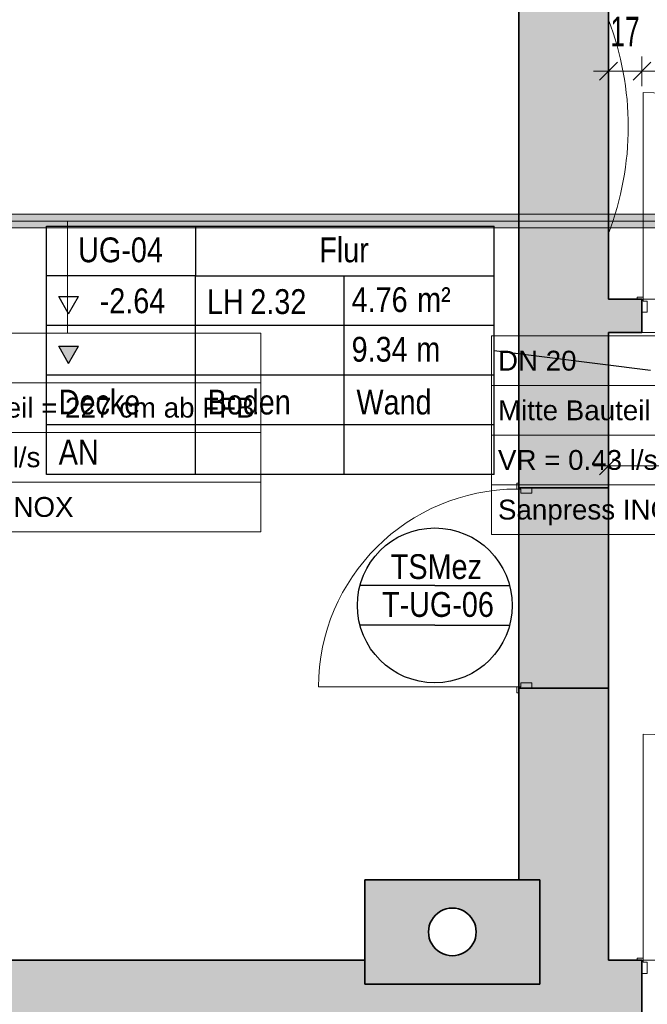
# Model space of a CAD drawing. Extents: x 69 to 739, y -141 to 453.
# Tile 34 of 48: x 168 to 231, y 222 to 321. Entities that reach past the tile are written whole.
import ezdxf
from ezdxf.lldxf.tags import DXFTag

# ---------------------------------------------------------------- set-up
doc = ezdxf.new("R2010")
doc.units = 0
doc.layers.get('0').update_dxf_attribs({"lineweight": 5})
for name, color, linetype, lineweight in [('0-Shading', 7, 'Continuous', 5), ('5_UG-ABRISS', 7, 'Continuous', 25), ('5_UG-BESTAND', 7, 'Continuous', 25), ('5_UG-NEU', 7, 'Continuous', 25), ('5_UG-RAUM', 7, 'Continuous', 25), ('5_UG-TEXT-MASS', 7, 'Continuous', 25), ('5_UG-TÜRSTEMPEL', 7, 'Continuous', 25)]:
    doc.layers.add(name, color=color, linetype=linetype, lineweight=lineweight)
for name, color, linetype, lineweight, true_color in [('Ausgeblendet', 3, 'Continuous', 35, 0x00ff00), ('S_Kaltwasser', 7, 'Continuous', 18, 0x006000), ('S_Kaltwasser_Beschriftung', 7, 'Continuous', 18, 0x005e00)]:
    doc.layers.add(name, color=color, linetype=linetype, lineweight=lineweight, true_color=true_color)
doc.styles.get("Standard").update_dxf_attribs({"font": 'arial.ttf'})
tags = doc.linetypes.add('ALL_S14', pattern=[0.002, 0.001, -0.001]).pattern_tags.tags
tags[6:7] = [DXFTag(74, 4), DXFTag(75, 0), DXFTag(340, '0'), DXFTag(46, 1.0), DXFTag(50, 0.0), DXFTag(44, 0.0), DXFTag(45, 0.0)]
tags[4:5] = [DXFTag(74, 4), DXFTag(75, 0), DXFTag(340, '0'), DXFTag(46, 1.0), DXFTag(50, 0.0), DXFTag(44, 0.0), DXFTag(45, 0.0)]
tags = doc.linetypes.add('ALL_S17', pattern=[0.0005, 0, -0.0005]).pattern_tags.tags
tags[6:7] = [DXFTag(74, 4), DXFTag(75, 0), DXFTag(340, '0'), DXFTag(46, 1.0), DXFTag(50, 0.0), DXFTag(44, 0.0), DXFTag(45, 0.0)]
tags[4:5] = [DXFTag(74, 4), DXFTag(75, 0), DXFTag(340, '0'), DXFTag(46, 1.0), DXFTag(50, 0.0), DXFTag(44, 0.0), DXFTag(45, 0.0)]
tags = doc.linetypes.add('PUNKT2_S9', pattern=[0.0005, 0, -0.0005]).pattern_tags.tags
tags[6:7] = [DXFTag(74, 4), DXFTag(75, 0), DXFTag(340, '0'), DXFTag(46, 1.0), DXFTag(50, 0.0), DXFTag(44, 0.0), DXFTag(45, 0.0)]
tags[4:5] = [DXFTag(74, 4), DXFTag(75, 0), DXFTag(340, '0'), DXFTag(46, 1.0), DXFTag(50, 0.0), DXFTag(44, 0.0), DXFTag(45, 0.0)]
tags = doc.linetypes.add('STRICHPUNKT2_S5', pattern=[0.01, 0.008, -0.001, 0, -0.001]).pattern_tags.tags
tags[10:11] = [DXFTag(74, 4), DXFTag(75, 0), DXFTag(340, '0'), DXFTag(46, 1.0), DXFTag(50, 0.0), DXFTag(44, 0.0), DXFTag(45, 0.0)]
tags[8:9] = [DXFTag(74, 4), DXFTag(75, 0), DXFTag(340, '0'), DXFTag(46, 1.0), DXFTag(50, 0.0), DXFTag(44, 0.0), DXFTag(45, 0.0)]
tags[6:7] = [DXFTag(74, 4), DXFTag(75, 0), DXFTag(340, '0'), DXFTag(46, 1.0), DXFTag(50, 0.0), DXFTag(44, 0.0), DXFTag(45, 0.0)]
tags[4:5] = [DXFTag(74, 4), DXFTag(75, 0), DXFTag(340, '0'), DXFTag(46, 1.0), DXFTag(50, 0.0), DXFTag(44, 0.0), DXFTag(45, 0.0)]

# ---------------------------------------------------------------- blocks, each defined once
blk = doc.blocks.new('Shading-A06HSZP5NL', base_point=(467.527, 214.199))
at = {"layer": '0-Shading', "color": 98, "true_color": 0x003c00}
for points in [[(129.927, 301.583), (177.119, 301.583), (129.927, 301.674), (176.663, 301.674)], [(176.663, 301.674), (177.119, 301.583), (242.524, 301.674), (241.255, 301.583)], [(129.927, 300.314), (179.946, 300.314), (129.927, 300.406), (179.962, 300.406)], [(179.962, 300.406), (179.946, 300.314), (241.255, 300.406), (242.524, 300.314)]]:
    blk.add_solid(points, dxfattribs=at)
at = {"layer": '0-Shading', "color": 98, "true_color": 0x005100}
for points in [[(129.927, 301.334), (177.892, 301.334), (129.927, 301.583), (177.119, 301.583)], [(177.119, 301.583), (177.892, 301.334), (241.255, 301.583), (240.327, 301.334)], [(129.927, 300.406), (179.962, 300.406), (129.927, 300.654), (179.534, 300.654)], [(179.534, 300.654), (179.962, 300.406), (240.327, 300.654), (241.255, 300.406)]]:
    blk.add_solid(points, dxfattribs=at)
at = {"layer": '0-Shading', "color": 98, "true_color": 0x005e00}
for points in [[(129.927, 300.994), (178.776, 300.994), (129.927, 301.334), (177.892, 301.334)], [(129.927, 300.654), (179.534, 300.654), (129.927, 300.994), (178.776, 300.994)], [(177.892, 301.334), (178.776, 300.994), (240.327, 301.334), (239.987, 300.994)], [(178.776, 300.994), (179.534, 300.654), (239.987, 300.994), (240.327, 300.654)]]:
    blk.add_solid(points, dxfattribs=at)
blk = doc.blocks.new('Referenz-A06HSZPONL', base_point=(0, -118.617))
at = {"layer": '5_UG-ABRISS', "color": 0, "linetype": 'ALL_S17', "lineweight": 13, "ltscale": 0.13}
for p, q in [((218.368, 274.132), (218.368, 253.932)), ((227.391, 274.132), (227.391, 253.932))]:
    blk.add_line(p, q, dxfattribs=at)
at = {"layer": '5_UG-ABRISS', "color": 0, "lineweight": 35}
for p, q in [((218.368, 274.132), (218.368, 253.932)), ((227.391, 274.132), (227.391, 253.932))]:
    blk.add_line(p, q, dxfattribs=at)
at = {"layer": '5_UG-BESTAND', "color": 0, "lineweight": 35}
for p, q in [((218.368, 364.361), (218.368, 274.132)), ((227.391, 299.739), (227.391, 364.361)), ((227.391, 293.138), (227.391, 299.739)), ((230.771, 293.138), (227.391, 293.138)), ((230.771, 289.761), (230.771, 293.138)), ((227.391, 274.132), (227.391, 289.761)), ((227.391, 289.761), (230.771, 289.761)), ((227.391, 274.132), (218.368, 274.132)), ((227.391, 253.932), (218.368, 253.932)), ((218.368, 253.932), (218.368, 234.639)), ((227.391, 253.932), (227.391, 253.932)), ((227.391, 226.532), (227.391, 253.932)), ((218.368, 234.639), (202.845, 234.639)), ((202.845, 234.639), (202.845, 226.532)), ((218.368, 234.639), (202.845, 234.639)), ((202.845, 234.639), (202.845, 224.14)), ((219.425, 234.639), (218.368, 234.639)), ((220.482, 234.639), (219.425, 234.639)), ((220.482, 229.389), (220.482, 234.639)), ((220.482, 224.14), (220.482, 229.389)), ((202.845, 226.532), (127.048, 226.532)), ((230.745, 226.532), (227.391, 226.532)), ((230.745, 216.239), (230.745, 226.532)), ((202.845, 224.14), (220.482, 224.14))]:
    blk.add_line(p, q, dxfattribs=at)
at = {"layer": '5_UG-BESTAND', "color": 0, "linetype": 'STRICHPUNKT2_S5', "lineweight": 13, "ltscale": 0.13}
blk.add_line((227.391, 293.138), (227.391, 293.138), dxfattribs=at)
blk.add_line((227.391, 293.138), (227.391, 293.138), dxfattribs=at)
at = {"layer": '5_UG-BESTAND', "color": 0, "linetype": 'PUNKT2_S9', "lineweight": 13, "ltscale": 0.13}
for p, q in [((230.771, 293.138), (251.65, 293.138)), ((230.771, 289.761), (251.65, 289.761)), ((218.368, 274.132), (218.368, 253.932)), ((230.745, 226.532), (253.525, 226.532))]:
    blk.add_line(p, q, dxfattribs=at)
at = {"layer": '5_UG-BESTAND', "color": 0, "linetype": 'ALL_S14', "lineweight": 13, "ltscale": 0.13}
blk.add_ellipse((199.391, 310.509), major_axis=(28, -10.77), ratio=1, start_param=0, end_param=0.73442, dxfattribs=at)
at = {"layer": '5_UG-BESTAND', "color": 0, "lineweight": 35}
for major_axis in [(0, 2.4), (0, -2.4)]:
    blk.add_ellipse((211.664, 229.389), major_axis=major_axis, ratio=1, start_param=0, end_param=3.141593, dxfattribs=at)
at = {"layer": '5_UG-NEU', "color": 0, "lineweight": 13}
for p, q in [((230.902, 293.338), (230.902, 313.954)), ((230.302, 293.338), (230.902, 293.338)), ((230.302, 293.138), (230.302, 293.338)), ((230.771, 293.138), (230.302, 293.138)), ((230.302, 293.138), (230.771, 293.138)), ((230.771, 291.821), (230.771, 293.138)), ((230.902, 293.339), (230.902, 292.939)), ((230.902, 292.939), (231.304, 292.939)), ((231.304, 291.822), (231.304, 292.939)), ((230.771, 291.821), (231.304, 291.821)), ((218.167, 274.001), (218.567, 274.001)), ((218.168, 274.601), (218.168, 274.001)), ((218.368, 274.601), (218.168, 274.601)), ((218.368, 274.132), (218.368, 274.601)), ((218.368, 274.601), (218.368, 274.132)), ((219.685, 274.132), (218.368, 274.132)), ((218.567, 274.001), (218.567, 273.599)), ((219.685, 274.132), (219.685, 273.599)), ((219.684, 273.599), (218.567, 273.599)), ((218.168, 254.063), (198.168, 254.063)), ((218.167, 254.063), (218.567, 254.063)), ((218.168, 253.463), (218.168, 254.063)), ((219.685, 253.932), (218.368, 253.932)), ((218.368, 253.932), (218.368, 253.463)), ((218.368, 253.463), (218.368, 253.932)), ((219.684, 254.466), (218.567, 254.466)), ((218.567, 254.063), (218.567, 254.466)), ((219.685, 253.932), (219.685, 254.466)), ((218.368, 253.463), (218.168, 253.463)), ((230.876, 226.532), (230.876, 249.312)), ((230.276, 226.732), (230.876, 226.732)), ((230.276, 226.532), (230.276, 226.732)), ((230.745, 226.532), (230.276, 226.532)), ((230.276, 226.532), (230.745, 226.532)), ((230.745, 225.215), (230.745, 226.532)), ((230.876, 226.733), (230.877, 226.333)), ((230.877, 226.333), (231.279, 226.333)), ((231.279, 225.216), (231.279, 226.333)), ((230.745, 225.215), (231.279, 225.215))]:
    blk.add_line(p, q, dxfattribs=at)
for centre, major_axis, end_param in [((230.835, 293.271), (20.684, 0.068), 1.564261), ((218.202, 253.967), (-0.035, 20.034), 1.564261), ((230.78, 226.698), (22.614, 0.035), 1.564999)]:
    blk.add_ellipse(centre, major_axis=major_axis, ratio=1, start_param=0, end_param=end_param, dxfattribs=at)
at = {"layer": '5_UG-RAUM', "color": 0, "lineweight": -2}
for p, q in [((170.772, 295.471), (170.772, 300.471)), ((170.772, 300.471), (185.772, 300.471)), ((185.772, 300.471), (185.772, 295.471)), ((185.772, 300.471), (215.873, 300.471)), ((215.873, 275.471), (215.873, 300.471)), ((170.772, 275.471), (170.772, 295.471)), ((185.772, 295.471), (170.772, 295.471)), ((185.772, 275.471), (185.772, 295.471)), ((185.772, 295.471), (215.873, 295.471)), ((200.772, 275.471), (200.772, 295.471)), ((173.005, 291.659), (172.005, 293.391)), ((172.005, 293.391), (174.005, 293.391)), ((173.005, 291.659), (174.005, 293.391)), ((215.873, 290.471), (170.772, 290.471)), ((173.005, 286.659), (172.005, 288.391)), ((172.005, 288.391), (174.005, 288.391)), ((173.005, 286.659), (174.005, 288.391)), ((215.873, 287.971), (231.635, 285.966)), ((215.873, 285.471), (170.772, 285.471)), ((215.873, 280.471), (170.772, 280.471)), ((215.873, 275.471), (170.772, 275.471))]:
    blk.add_line(p, q, dxfattribs=at)
at = {"layer": '5_UG-TEXT-MASS', "color": 0, "lineweight": 13}
for p, q in [((227.391, 316.087), (227.391, 317.587)), ((230.771, 316.087), (230.771, 317.587)), ((226.491, 315.187), (228.291, 316.987)), ((229.871, 315.187), (231.671, 316.987)), ((227.391, 316.087), (225.891, 316.087)), ((227.391, 316.087), (227.391, 314.587)), ((227.391, 316.087), (228.175, 316.087)), ((228.175, 316.087), (230.771, 316.087)), ((230.771, 316.087), (230.771, 314.587)), ((230.771, 316.087), (251.65, 316.087)), ((227.391, 276.348), (227.391, 277.848)), ((226.491, 275.448), (228.291, 277.248)), ((227.391, 276.348), (225.891, 276.348)), ((227.391, 276.348), (227.391, 274.848)), ((227.391, 276.348), (239.269, 276.348))]:
    blk.add_line(p, q, dxfattribs=at)
at = {"layer": '5_UG-TÜRSTEMPEL', "color": 0, "lineweight": -2}
for p, q in [((209.895, 264.283), (202.356, 264.283)), ((209.895, 264.283), (217.435, 264.283)), ((209.895, 260.283), (202.356, 260.283)), ((209.895, 260.283), (217.435, 260.283))]:
    blk.add_line(p, q, dxfattribs=at)
blk.add_circle((209.895, 262.283), 7.8, dxfattribs=at)
at = {"layer": 'Ausgeblendet', "color": 0, "linetype": 'Continuous', "lineweight": 13, "ltscale": 0.13}
for points in [[(218.368, 274.132), (218.368, 364.36), (222.107, 274.132)], [(222.107, 274.132), (218.368, 364.36), (222.107, 364.36)], [(223.472, 274.132), (222.107, 364.36), (223.472, 364.363)], [(222.107, 274.132), (222.107, 364.36), (223.472, 274.132)], [(223.472, 274.132), (223.472, 364.363), (227.391, 274.132)], [(227.391, 293.138), (223.472, 364.363), (227.391, 364.362)], [(227.391, 274.132), (223.472, 364.363), (227.391, 289.761)], [(227.391, 289.761), (223.472, 364.363), (227.391, 293.138)], [(227.391, 289.761), (227.391, 293.138), (230.771, 289.761)], [(230.771, 289.761), (227.391, 293.138), (230.771, 293.138)], [(218.368, 234.639), (218.368, 253.932), (220.482, 234.639)], [(220.482, 234.639), (218.368, 253.932), (220.482, 253.932)], [(220.482, 234.639), (220.482, 253.932), (227.391, 216.239)], [(227.391, 226.532), (220.482, 253.932), (227.391, 253.932)], [(227.391, 216.239), (220.482, 253.932), (227.391, 226.532)], [(202.845, 224.14), (202.845, 234.639), (209.264, 224.14)], [(209.264, 224.14), (202.845, 234.639), (209.264, 234.639)], [(209.264, 229.389), (209.264, 234.639), (209.267, 229.515)], [(209.267, 229.515), (209.264, 234.639), (209.267, 234.639)], [(209.267, 229.515), (209.267, 234.639), (209.277, 229.64)], [(209.277, 229.64), (209.267, 234.639), (209.277, 234.639)], [(209.277, 229.64), (209.277, 234.639), (209.293, 229.765)], [(209.293, 229.765), (209.277, 234.639), (209.293, 234.639)], [(209.293, 229.765), (209.293, 234.639), (209.316, 229.888)], [(209.316, 229.888), (209.293, 234.639), (209.316, 234.639)], [(209.316, 229.888), (209.316, 234.639), (209.345, 230.01)], [(209.345, 230.01), (209.316, 234.639), (209.345, 234.639)], [(209.345, 230.01), (209.345, 234.639), (209.381, 230.131)], [(209.381, 230.131), (209.345, 234.639), (209.381, 234.639)], [(209.381, 230.131), (209.381, 234.639), (209.423, 230.249)], [(209.423, 230.249), (209.381, 234.639), (209.423, 234.639)], [(209.423, 230.249), (209.423, 234.639), (209.471, 230.365)], [(209.471, 230.365), (209.423, 234.639), (209.471, 234.639)], [(209.471, 230.365), (209.471, 234.639), (209.525, 230.479)], [(209.525, 230.479), (209.471, 234.639), (209.525, 234.639)], [(209.525, 230.479), (209.525, 234.639), (209.585, 230.589)], [(209.585, 230.589), (209.525, 234.639), (209.585, 234.639)], [(209.585, 230.589), (209.585, 234.639), (209.651, 230.696)], [(209.651, 230.696), (209.585, 234.639), (209.651, 234.639)], [(209.651, 230.696), (209.651, 234.639), (209.722, 230.8)], [(209.722, 230.8), (209.651, 234.639), (209.722, 234.639)], [(209.722, 230.8), (209.722, 234.639), (209.798, 230.9)], [(209.798, 230.9), (209.722, 234.639), (209.798, 234.639)], [(209.798, 230.9), (209.798, 234.639), (209.88, 230.995)], [(209.88, 230.995), (209.798, 234.639), (209.88, 234.639)], [(209.88, 230.995), (209.88, 234.639), (209.967, 231.086)], [(209.967, 231.086), (209.88, 234.639), (209.967, 234.639)], [(209.967, 231.086), (209.967, 234.639), (210.058, 231.173)], [(210.058, 231.173), (209.967, 234.639), (210.058, 234.639)], [(210.058, 231.173), (210.058, 234.639), (210.153, 231.254)], [(210.153, 231.254), (210.058, 234.639), (210.153, 234.639)], [(210.153, 231.254), (210.153, 234.639), (210.253, 231.331)], [(210.253, 231.331), (210.153, 234.639), (210.253, 234.639)], [(210.253, 231.331), (210.253, 234.639), (210.357, 231.402)], [(210.357, 231.402), (210.253, 234.639), (210.357, 234.639)], [(210.357, 231.402), (210.357, 234.639), (210.464, 231.468)], [(210.464, 231.468), (210.357, 234.639), (210.464, 234.639)], [(210.464, 231.468), (210.464, 234.639), (210.574, 231.528)], [(210.574, 231.528), (210.464, 234.639), (210.574, 234.639)], [(210.574, 231.528), (210.574, 234.639), (210.687, 231.582)], [(210.687, 231.582), (210.574, 234.639), (210.687, 234.639)], [(210.687, 231.582), (210.687, 234.639), (210.804, 231.63)], [(210.804, 231.63), (210.687, 234.639), (210.804, 234.639)], [(210.804, 231.63), (210.804, 234.639), (210.922, 231.672)], [(210.922, 231.672), (210.804, 234.639), (210.922, 234.639)], [(210.922, 231.672), (210.922, 234.639), (211.042, 231.707)], [(211.042, 231.707), (210.922, 234.639), (211.042, 234.639)], [(211.042, 231.707), (211.042, 234.639), (211.165, 231.737)], [(211.165, 231.737), (211.042, 234.639), (211.165, 234.639)], [(211.165, 231.737), (211.165, 234.639), (211.288, 231.76)], [(211.288, 231.76), (211.165, 234.639), (211.288, 234.639)], [(211.288, 231.76), (211.288, 234.639), (211.413, 231.776)], [(211.413, 231.776), (211.288, 234.639), (211.413, 234.639)], [(211.413, 231.776), (211.413, 234.639), (211.538, 231.786)], [(211.538, 231.786), (211.413, 234.639), (211.538, 234.639)], [(211.538, 231.786), (211.538, 234.639), (211.664, 231.789)], [(211.664, 231.789), (211.538, 234.639), (211.664, 234.639)], [(211.664, 231.789), (211.664, 234.639), (211.789, 231.786)], [(211.789, 231.786), (211.664, 234.639), (211.789, 234.639)], [(211.789, 231.786), (211.789, 234.639), (211.914, 231.776)], [(211.914, 231.776), (211.789, 234.639), (211.914, 234.639)], [(211.914, 231.776), (211.914, 234.639), (212.039, 231.76)], [(212.039, 231.76), (211.914, 234.639), (212.039, 234.639)], [(212.039, 231.76), (212.039, 234.639), (212.163, 231.737)], [(212.163, 231.737), (212.039, 234.639), (212.163, 234.639)], [(212.163, 231.737), (212.163, 234.639), (212.285, 231.707)], [(212.285, 231.707), (212.163, 234.639), (212.285, 234.639)], [(212.285, 231.707), (212.285, 234.639), (212.405, 231.672)], [(212.405, 231.672), (212.285, 234.639), (212.405, 234.639)], [(212.405, 231.672), (212.405, 234.639), (212.524, 231.63)], [(212.524, 231.63), (212.405, 234.639), (212.524, 234.639)], [(212.524, 231.63), (212.524, 234.639), (212.64, 231.582)], [(212.64, 231.582), (212.524, 234.639), (212.64, 234.639)], [(212.64, 231.582), (212.64, 234.639), (212.753, 231.528)], [(212.753, 231.528), (212.64, 234.639), (212.753, 234.639)], [(212.753, 231.528), (212.753, 234.639), (212.864, 231.468)], [(212.864, 231.468), (212.753, 234.639), (212.864, 234.639)], [(212.864, 231.468), (212.864, 234.639), (212.971, 231.402)], [(212.971, 231.402), (212.864, 234.639), (212.971, 234.639)], [(212.971, 231.402), (212.971, 234.639), (213.074, 231.331)], [(213.074, 231.331), (212.971, 234.639), (213.074, 234.639)], [(213.074, 231.331), (213.074, 234.639), (213.174, 231.254)], [(213.174, 231.254), (213.074, 234.639), (213.174, 234.639)], [(213.174, 231.254), (213.174, 234.639), (213.27, 231.173)], [(213.27, 231.173), (213.174, 234.639), (213.27, 234.639)], [(213.27, 231.173), (213.27, 234.639), (213.361, 231.086)], [(213.361, 231.086), (213.27, 234.639), (213.361, 234.639)], [(213.361, 231.086), (213.361, 234.639), (213.447, 230.995)], [(213.447, 230.995), (213.361, 234.639), (213.447, 234.639)], [(213.447, 230.995), (213.447, 234.639), (213.529, 230.9)], [(213.529, 230.9), (213.447, 234.639), (213.529, 234.639)], [(213.529, 230.9), (213.529, 234.639), (213.605, 230.8)], [(213.605, 230.8), (213.529, 234.639), (213.605, 234.639)], [(213.605, 230.8), (213.605, 234.639), (213.676, 230.696)], [(213.676, 230.696), (213.605, 234.639), (213.676, 234.639)], [(213.676, 230.696), (213.676, 234.639), (213.742, 230.589)], [(213.742, 230.589), (213.676, 234.639), (213.742, 234.639)], [(213.742, 230.589), (213.742, 234.639), (213.802, 230.479)], [(213.802, 230.479), (213.742, 234.639), (213.802, 234.639)], [(213.802, 230.479), (213.802, 234.639), (213.856, 230.365)], [(213.856, 230.365), (213.802, 234.639), (213.856, 234.639)], [(213.856, 230.365), (213.856, 234.639), (213.904, 230.249)], [(213.904, 230.249), (213.856, 234.639), (213.904, 234.639)], [(213.904, 230.249), (213.904, 234.639), (213.946, 230.131)], [(213.946, 230.131), (213.904, 234.639), (213.946, 234.639)], [(213.946, 230.131), (213.946, 234.639), (213.982, 230.01)], [(213.982, 230.01), (213.946, 234.639), (213.982, 234.639)], [(213.982, 230.01), (213.982, 234.639), (214.011, 229.888)], [(214.011, 229.888), (213.982, 234.639), (214.011, 234.639)], [(214.011, 229.888), (214.011, 234.639), (214.034, 229.765)], [(214.034, 229.765), (214.011, 234.639), (214.034, 234.639)], [(214.034, 229.765), (214.034, 234.639), (214.05, 229.64)], [(214.05, 229.64), (214.034, 234.639), (214.05, 234.639)], [(214.05, 229.64), (214.05, 234.639), (214.06, 229.515)], [(214.06, 229.515), (214.05, 234.639), (214.06, 234.639)], [(214.06, 229.515), (214.06, 234.639), (214.064, 229.389)], [(214.064, 229.389), (214.06, 234.639), (214.064, 234.639)], [(214.064, 224.14), (214.064, 234.639), (220.482, 224.14)], [(220.482, 224.14), (214.064, 234.639), (220.482, 234.639)], [(220.482, 224.14), (220.482, 234.639), (227.391, 216.239)], [(209.264, 224.14), (209.264, 229.389), (209.267, 224.14)], [(209.267, 224.14), (209.264, 229.389), (209.267, 229.264)], [(209.267, 224.14), (209.267, 229.264), (209.277, 224.14)], [(209.277, 224.14), (209.267, 229.264), (209.277, 229.138)], [(209.277, 224.14), (209.277, 229.138), (209.293, 224.14)], [(209.293, 224.14), (209.277, 229.138), (209.293, 229.014)], [(214.05, 224.14), (214.034, 229.014), (214.05, 229.138)], [(214.06, 224.14), (214.05, 229.138), (214.06, 229.264)], [(214.05, 224.14), (214.05, 229.138), (214.06, 224.14)], [(214.064, 224.14), (214.06, 229.264), (214.064, 229.389)], [(214.06, 224.14), (214.06, 229.264), (214.064, 224.14)], [(209.293, 224.14), (209.293, 229.014), (209.316, 224.14)], [(209.316, 224.14), (209.293, 229.014), (209.316, 228.89)], [(209.316, 224.14), (209.316, 228.89), (209.345, 224.14)], [(209.345, 224.14), (209.316, 228.89), (209.345, 228.768)], [(209.345, 224.14), (209.345, 228.768), (209.381, 224.14)], [(209.381, 224.14), (209.345, 228.768), (209.381, 228.647)], [(209.381, 224.14), (209.381, 228.647), (209.423, 224.14)], [(209.423, 224.14), (209.381, 228.647), (209.423, 228.529)], [(209.423, 224.14), (209.423, 228.529), (209.471, 224.14)], [(209.471, 224.14), (209.423, 228.529), (209.471, 228.413)], [(209.471, 224.14), (209.471, 228.413), (209.525, 224.14)], [(209.525, 224.14), (209.471, 228.413), (209.525, 228.3)], [(209.525, 224.14), (209.525, 228.3), (209.585, 224.14)], [(209.585, 224.14), (209.525, 228.3), (209.585, 228.189)], [(209.585, 224.14), (209.585, 228.189), (209.651, 224.14)], [(209.651, 224.14), (209.585, 228.189), (209.651, 228.082)], [(213.742, 224.14), (213.676, 228.082), (213.742, 228.189)], [(213.802, 224.14), (213.742, 228.189), (213.802, 228.3)], [(213.742, 224.14), (213.742, 228.189), (213.802, 224.14)], [(213.856, 224.14), (213.802, 228.3), (213.856, 228.413)], [(213.802, 224.14), (213.802, 228.3), (213.856, 224.14)], [(213.904, 224.14), (213.856, 228.413), (213.904, 228.529)], [(213.856, 224.14), (213.856, 228.413), (213.904, 224.14)], [(213.946, 224.14), (213.904, 228.529), (213.946, 228.647)], [(213.904, 224.14), (213.904, 228.529), (213.946, 224.14)], [(213.982, 224.14), (213.946, 228.647), (213.982, 228.768)], [(213.946, 224.14), (213.946, 228.647), (213.982, 224.14)], [(214.011, 224.14), (213.982, 228.768), (214.011, 228.89)], [(213.982, 224.14), (213.982, 228.768), (214.011, 224.14)], [(214.034, 224.14), (214.011, 228.89), (214.034, 229.014)], [(214.011, 224.14), (214.011, 228.89), (214.034, 224.14)], [(214.034, 224.14), (214.034, 229.014), (214.05, 224.14)], [(209.651, 224.14), (209.651, 228.082), (209.722, 224.14)], [(209.722, 224.14), (209.651, 228.082), (209.722, 227.978)], [(209.722, 224.14), (209.722, 227.978), (209.798, 224.14)], [(209.798, 224.14), (209.722, 227.978), (209.798, 227.879)], [(209.798, 224.14), (209.798, 227.879), (209.88, 224.14)], [(209.88, 224.14), (209.798, 227.879), (209.88, 227.783)], [(209.88, 224.14), (209.88, 227.783), (209.967, 224.14)], [(209.967, 224.14), (209.88, 227.783), (209.967, 227.692)], [(209.967, 224.14), (209.967, 227.692), (210.058, 224.14)], [(210.058, 224.14), (209.967, 227.692), (210.058, 227.606)], [(210.058, 224.14), (210.058, 227.606), (210.153, 224.14)], [(210.153, 224.14), (210.058, 227.606), (210.153, 227.524)], [(210.153, 224.14), (210.153, 227.524), (210.253, 224.14)], [(210.253, 224.14), (210.153, 227.524), (210.253, 227.448)], [(210.253, 224.14), (210.253, 227.448), (210.357, 224.14)], [(210.357, 224.14), (210.253, 227.448), (210.357, 227.376)], [(210.357, 224.14), (210.357, 227.376), (210.464, 224.14)], [(210.464, 224.14), (210.357, 227.376), (210.464, 227.311)], [(210.464, 224.14), (210.464, 227.311), (210.574, 224.14)], [(210.574, 224.14), (210.464, 227.311), (210.574, 227.251)], [(210.574, 224.14), (210.574, 227.251), (210.687, 224.14)], [(210.687, 224.14), (210.574, 227.251), (210.687, 227.197)], [(210.687, 224.14), (210.687, 227.197), (210.804, 224.14)], [(210.804, 224.14), (210.687, 227.197), (210.804, 227.149)], [(210.804, 224.14), (210.804, 227.149), (210.922, 224.14)], [(210.922, 224.14), (210.804, 227.149), (210.922, 227.107)], [(212.524, 224.14), (212.405, 227.107), (212.524, 227.149)], [(212.64, 224.14), (212.524, 227.149), (212.64, 227.197)], [(212.524, 224.14), (212.524, 227.149), (212.64, 224.14)], [(212.753, 224.14), (212.64, 227.197), (212.753, 227.251)], [(212.64, 224.14), (212.64, 227.197), (212.753, 224.14)], [(212.864, 224.14), (212.753, 227.251), (212.864, 227.311)], [(212.753, 224.14), (212.753, 227.251), (212.864, 224.14)], [(212.971, 224.14), (212.864, 227.311), (212.971, 227.376)], [(212.864, 224.14), (212.864, 227.311), (212.971, 224.14)], [(213.074, 224.14), (212.971, 227.376), (213.074, 227.448)], [(212.971, 224.14), (212.971, 227.376), (213.074, 224.14)], [(213.174, 224.14), (213.074, 227.448), (213.174, 227.524)], [(213.074, 224.14), (213.074, 227.448), (213.174, 224.14)], [(213.27, 224.14), (213.174, 227.524), (213.27, 227.606)], [(213.174, 224.14), (213.174, 227.524), (213.27, 224.14)], [(213.361, 224.14), (213.27, 227.606), (213.361, 227.692)], [(213.27, 224.14), (213.27, 227.606), (213.361, 224.14)], [(213.447, 224.14), (213.361, 227.692), (213.447, 227.783)], [(213.361, 224.14), (213.361, 227.692), (213.447, 224.14)], [(213.529, 224.14), (213.447, 227.783), (213.529, 227.879)], [(213.447, 224.14), (213.447, 227.783), (213.529, 224.14)], [(213.605, 224.14), (213.529, 227.879), (213.605, 227.978)], [(213.529, 224.14), (213.529, 227.879), (213.605, 224.14)], [(213.676, 224.14), (213.605, 227.978), (213.676, 228.082)], [(213.605, 224.14), (213.605, 227.978), (213.676, 224.14)], [(213.676, 224.14), (213.676, 228.082), (213.742, 224.14)], [(127.048, 216.239), (127.048, 226.532), (202.845, 216.239)], [(202.845, 224.14), (127.048, 226.532), (202.845, 226.532)], [(202.845, 216.239), (127.048, 226.532), (202.845, 224.14)], [(210.922, 224.14), (210.922, 227.107), (211.042, 224.14)], [(211.042, 224.14), (210.922, 227.107), (211.042, 227.071)], [(211.042, 224.14), (211.042, 227.071), (211.165, 224.14)], [(211.165, 224.14), (211.042, 227.071), (211.165, 227.042)], [(211.165, 224.14), (211.165, 227.042), (211.288, 224.14)], [(211.288, 224.14), (211.165, 227.042), (211.288, 227.019)], [(211.288, 224.14), (211.288, 227.019), (211.413, 224.14)], [(211.413, 224.14), (211.288, 227.019), (211.413, 227.002)], [(211.413, 224.14), (211.413, 227.002), (211.538, 224.14)], [(211.538, 224.14), (211.413, 227.002), (211.538, 226.992)], [(211.538, 224.14), (211.538, 226.992), (211.664, 224.14)], [(211.664, 224.14), (211.538, 226.992), (211.664, 226.989)], [(211.789, 224.14), (211.664, 226.989), (211.789, 226.992)], [(211.664, 224.14), (211.664, 226.989), (211.789, 224.14)], [(211.914, 224.14), (211.789, 226.992), (211.914, 227.002)], [(211.789, 224.14), (211.789, 226.992), (211.914, 224.14)], [(212.039, 224.14), (211.914, 227.002), (212.039, 227.019)], [(211.914, 224.14), (211.914, 227.002), (212.039, 224.14)], [(212.163, 224.14), (212.039, 227.019), (212.163, 227.042)], [(212.039, 224.14), (212.039, 227.019), (212.163, 224.14)], [(212.285, 224.14), (212.163, 227.042), (212.285, 227.071)], [(212.163, 224.14), (212.163, 227.042), (212.285, 224.14)], [(212.405, 224.14), (212.285, 227.071), (212.405, 227.107)], [(212.285, 224.14), (212.285, 227.071), (212.405, 224.14)], [(212.405, 224.14), (212.405, 227.107), (212.524, 224.14)], [(227.391, 216.239), (227.391, 226.532), (230.745, 216.239)], [(230.745, 216.239), (227.391, 226.532), (230.745, 226.532)], [(202.845, 216.239), (202.845, 224.14), (220.482, 216.239)], [(220.482, 216.239), (202.845, 224.14), (220.482, 224.14)], [(220.482, 216.239), (220.482, 224.14), (227.391, 216.239)]]:
    blk.add_solid(points, dxfattribs=at)
at = {"layer": 'Ausgeblendet', "color": 0, "linetype": 'Continuous', "lineweight": -2, "ltscale": 0.25}
for points in [[(173.005, 286.659), (172.005, 288.391), (173.005, 288.391)], [(173.005, 286.659), (173.005, 288.391), (174.005, 288.391)]]:
    blk.add_solid(points, dxfattribs=at)
at = {"layer": 'Ausgeblendet', "color": 0, "linetype": 'Continuous', "ltscale": 0.35}
for points in [[(218.368, 253.932), (218.368, 274.132), (227.391, 253.932)], [(227.391, 253.932), (218.368, 274.132), (227.391, 274.132)]]:
    blk.add_solid(points, dxfattribs=at)
at = {"layer": '5_UG-RAUM', "color": 0, "lineweight": -2, "char_height": 2.5, "attachment_point": 1}
for s, insert in [('{\\W0.83;\\fArial;Flur}', (198.254, 299.345)), ('{\\W0.83;\\fArial;UG-04}', (173.966, 299.345)), ('{\\W0.83;\\fArial;m²}', (208.122, 294.331)), ('{\\W0.83;\\fArial;-2.64}', (176.137, 294.211)), ('{\\W0.83;\\fArial;LH}', (186.935, 294.134)), ('{\\W0.83;\\fArial;2.32}', (191.312, 294.134)), ('{\\W0.83;\\fArial;4.76}', (201.519, 294.331)), ('{\\W0.83;\\fArial;9.34}', (201.519, 289.331)), ('{\\W0.83;\\fArial;m}', (208.035, 289.331)), ('{\\W0.83;\\fArial;Decke}', (172.005, 284.011)), ('{\\W0.83;\\fArial;Boden}', (187.005, 284.011)), ('{\\W0.83;\\fArial;Wand}', (202.005, 284.011)), ('{\\W0.83;\\fArial;AN}', (172.005, 278.971))]:
    blk.add_mtext(s, dxfattribs=dict(at, insert=insert))
at = {"layer": '5_UG-TEXT-MASS', "color": 0, "lineweight": -2, "insert": (227.591, 321.587), "char_height": 3, "attachment_point": 1}
blk.add_mtext('{\\W0.63;\\fArial;17}', dxfattribs=at)
at = {"layer": '5_UG-TÜRSTEMPEL', "color": 0, "lineweight": -2, "char_height": 2.5, "attachment_point": 1}
for s, insert in [('{\\W0.83;\\fArial;TSMez}', (205.466, 267.435)), ('{\\W0.83;\\fArial;T-UG-06}', (204.579, 263.624))]:
    blk.add_mtext(s, dxfattribs=dict(at, insert=insert))
blk = doc.blocks.new('Bauteilbeschriftung-A06HSZPYNL', base_point=(215.598, 269.432))
at = {"color": 0, "linetype": 'ByBlock', "lineweight": -2, "ltscale": 0.18}
blk.add_line((254.559, 289.432), (260.825, 295.698), dxfattribs=at)
at = {"color": 0, "lineweight": -2}
for p, q in [((215.598, 289.432), (254.559, 289.432)), ((215.598, 269.432), (215.598, 289.432)), ((254.559, 289.432), (254.559, 269.432)), ((215.598, 284.432), (254.559, 284.432)), ((215.598, 279.432), (254.559, 279.432)), ((215.598, 274.432), (254.559, 274.432)), ((254.559, 269.432), (215.598, 269.432))]:
    blk.add_line(p, q, dxfattribs=at)
at = {"color": 0, "linetype": 'ByBlock', "lineweight": -2, "ltscale": 0.18, "char_height": 2, "attachment_point": 1}
for s, insert in [('{\\fArial;DN 20}', (216.264, 287.932)), ('{\\fArial;Mitte Bauteil = 227 cm ab FFB}', (216.264, 282.932)), ('{\\fArial;VR = 0.43 l/s}', (216.264, 277.932)), ('{\\fArial;Sanpress INOX}', (216.264, 272.932))]:
    blk.add_mtext(s, dxfattribs=dict(at, insert=insert))
blk = doc.blocks.new('Sanpress INOX-A06HSZQKNL', base_point=(128.907, 144.927))
at = {"color": 0, "linetype": 'ByBlock', "lineweight": -2, "ltscale": 0.18}
blk.add_line((260.825, 300.994), (128.907, 300.994), dxfattribs=at)
blk = doc.blocks.new('Bauteilbeschriftung-A06HSZQONL', base_point=(153.424, 269.698))
at = {"color": 0, "linetype": 'ByBlock', "lineweight": -2, "ltscale": 0.18}
blk.add_line((172.904, 289.698), (172.904, 300.994), dxfattribs=at)
at = {"color": 0, "lineweight": -2}
for p, q in [((153.424, 289.698), (192.384, 289.698)), ((153.424, 269.698), (153.424, 289.698)), ((192.384, 289.698), (192.384, 269.698)), ((153.424, 284.698), (192.384, 284.698)), ((153.424, 279.698), (192.384, 279.698)), ((153.424, 274.698), (192.384, 274.698)), ((192.384, 269.698), (153.424, 269.698))]:
    blk.add_line(p, q, dxfattribs=at)
at = {"color": 0, "linetype": 'ByBlock', "lineweight": -2, "ltscale": 0.18, "char_height": 2, "attachment_point": 1}
for s, insert in [('{\\fArial;DN 25}', (154.09, 288.198)), ('{\\fArial;Mitte Bauteil = 227 cm ab FFB}', (154.09, 283.198)), ('{\\fArial;VR = 2.56 l/s}', (154.09, 278.198)), ('{\\fArial;Sanpress INOX}', (154.09, 273.198))]:
    blk.add_mtext(s, dxfattribs=dict(at, insert=insert))
blk = doc.blocks.new('Geometrie-A06HSZRCNL', base_point=(128.227, 144.777))
at = {"layer": 'S_Kaltwasser'}
for p, q in [((259.873, 301.674), (129.927, 301.674)), ((129.927, 300.314), (259.873, 300.314))]:
    blk.add_line(p, q, dxfattribs=at)

msp = doc.modelspace()

# ---------------------------------------------------------------- block references
at = {"color": 251, "lineweight": 25, "ltscale": 0.25, "true_color": 0x585858}
msp.add_blockref('Referenz-A06HSZPONL', (0, -118.617), dxfattribs=at)
msp.add_blockref('Shading-A06HSZP5NL', (467.527, 214.199))
at = {"linetype": 'Continuous', "ltscale": 0.13}
msp.add_blockref('Geometrie-A06HSZRCNL', (128.227, 144.777), dxfattribs=at)
at = {"layer": 'S_Kaltwasser', "ltscale": 0.18}
msp.add_blockref('Sanpress INOX-A06HSZQKNL', (128.907, 144.927), dxfattribs=at)
at = {"layer": 'S_Kaltwasser_Beschriftung', "ltscale": 0.18}
for name, p in [('Bauteilbeschriftung-A06HSZQONL', (153.424, 269.698)), ('Bauteilbeschriftung-A06HSZPYNL', (215.598, 269.432))]:
    msp.add_blockref(name, p, dxfattribs=at)

doc.saveas('drawing.dxf')
